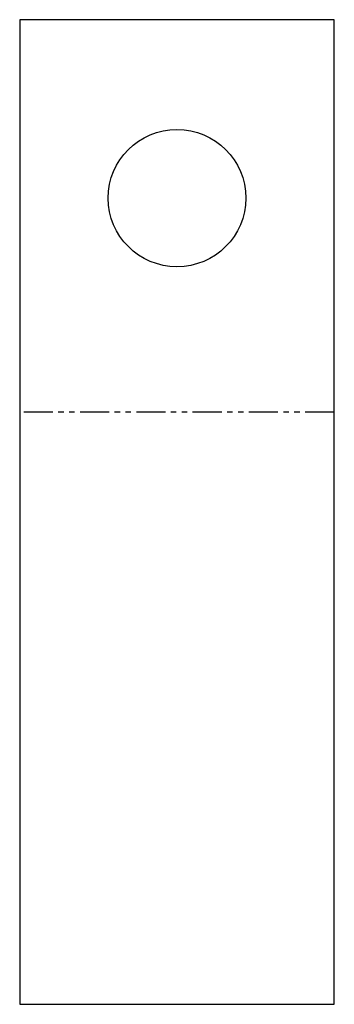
# Model space of a CAD drawing. Header units: millimetres. Extents: x 0 to 88, y 0 to 276.
import ezdxf

# ---------------------------------------------------------------- set-up
doc = ezdxf.new("R2010")
doc.units = ezdxf.units.MM
doc.linetypes.add('SLD-İki-Kısa-Kesik-Çizgili-Uzun-Kesik-Çizgi', pattern=[15.748, 8.128, -1.524, 1.524, -1.524, 1.524, -1.524])
doc.linetypes.add('SLD-Sürekli', pattern=[0])

msp = doc.modelspace()

# ---------------------------------------------------------------- linework, layer by layer
at = {"color": 7, "linetype": 'SLD-Sürekli', "lineweight": 25}
for p, q in [((88.4, 276.4), (0.4, 276.4)), ((0.4, 276.4), (0.4, 184.91)), ((88.4, 184.91), (88.4, 276.4)), ((0.4, 184.91), (0.4, 147.89)), ((88.4, 147.89), (88.4, 184.91)), ((0.4, 147.89), (0.4, 0.4)), ((88.4, 0.4), (88.4, 147.89)), ((0.4, 0.4), (88.4, 0.4))]:
    msp.add_line(p, q, dxfattribs=at)
at = {"color": 7, "linetype": 'SLD-İki-Kısa-Kesik-Çizgili-Uzun-Kesik-Çizgi'}
msp.add_line((88.4, 166.4), (0.4, 166.4), dxfattribs=at)
at = {"color": 7, "linetype": 'SLD-Sürekli', "lineweight": 25}
msp.add_circle((44.4, 226.4), 19.25, dxfattribs=at)

doc.saveas('drawing.dxf')
